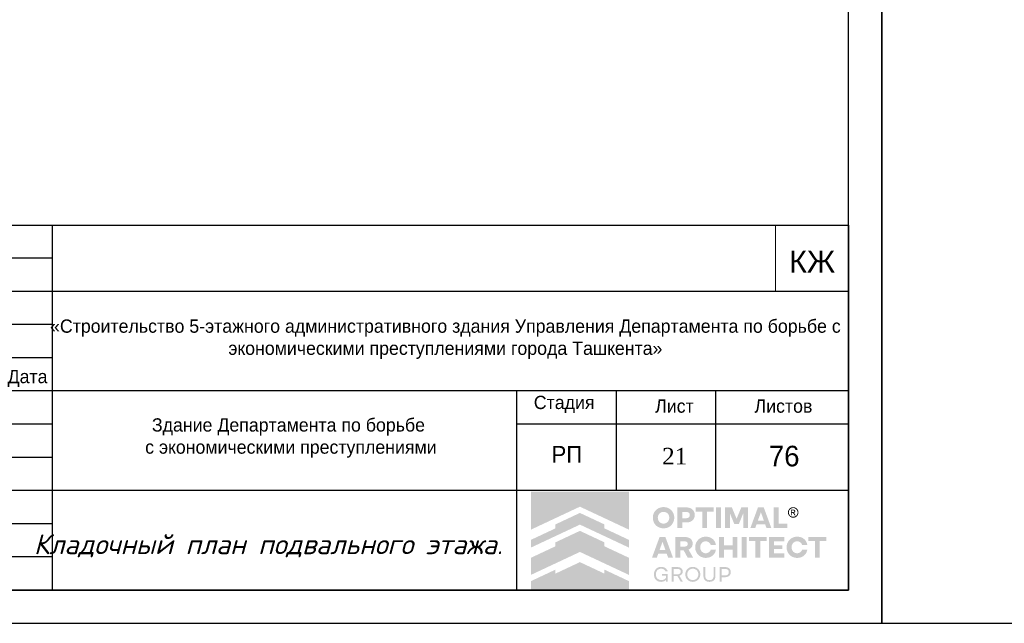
# Model space of a CAD drawing. Header units: millimetres. Extents: x -33345 to 4712671, y -3392 to 121473.
# Tile 255 of 256: x 1393725 to 1408564, y 44501 to 53596. Entities that reach past the tile are written whole.
import ezdxf

# ---------------------------------------------------------------- set-up
doc = ezdxf.new("R2010")
doc.units = ezdxf.units.MM
doc.layers.add('0.25', color=7, linetype='Continuous', lineweight=25)
doc.layers.add('Текст', color=7, linetype='Continuous', lineweight=20)
doc.styles.add('RomanS', font='romans.shx')
doc.styles.get("Standard").update_dxf_attribs({"font": 'arial.ttf'})
doc.styles.add('X-U-RW-01$0$StyleROMANS', font='GOTHIC.TTF')

# ---------------------------------------------------------------- blocks, each defined once
blk = doc.blocks.new('*U263')
at = {"layer": '0.25', "color": 5, "linetype": 'Continuous', "lineweight": 25, "ltscale": 100}
blk.add_lwpolyline([(-68926, 0), (0, 0), (0, 42000), (-68926, 42000), (-68926, 0)], dxfattribs=at)
at = {"layer": '0.25', "color": 7, "linetype": 'Continuous', "lineweight": 30, "ltscale": 100}
blk.add_lwpolyline([(-66926, 500), (-500, 500), (-500, 41500), (-66926, 41500), (-66926, 500)], dxfattribs=at)
blk = doc.blocks.new('logo')
at = {"true_color": 0x90e0ed}
h = blk.add_hatch(color=141, dxfattribs=at)
h.dxf.hatch_style = 1
h.paths.add_polyline_path([(5.672, 5.668), (0.009, 5.668), (0.009, 3.483), (1.425, 4.147), (2.84, 4.81), (4.256, 4.147), (5.672, 3.483)])
at = {"true_color": 0x212121}
h = blk.add_hatch(color=250, dxfattribs=at)
h.dxf.hatch_style = 1
h.paths.add_polyline_path([(8.107, 4.61), (8.086, 4.63), (8.064, 4.649), (8.041, 4.667), (8.017, 4.683), (7.992, 4.699), (7.967, 4.713), (7.94, 4.726), (7.912, 4.738), (7.884, 4.749), (7.855, 4.759), (7.825, 4.766), (7.795, 4.773), (7.763, 4.778), (7.732, 4.782), (7.7, 4.784), (7.667, 4.785), (7.634, 4.784), (7.602, 4.782), (7.571, 4.778), (7.54, 4.773), (7.51, 4.766), (7.48, 4.758), (7.451, 4.749), (7.422, 4.738), (7.394, 4.725), (7.367, 4.712), (7.341, 4.697), (7.316, 4.682), (7.292, 4.665), (7.269, 4.648), (7.247, 4.629), (7.226, 4.609), (7.206, 4.588), (7.187, 4.566), (7.169, 4.544), (7.153, 4.52), (7.137, 4.495), (7.122, 4.47), (7.109, 4.443), (7.097, 4.416), (7.086, 4.387), (7.076, 4.359), (7.068, 4.329), (7.061, 4.299), (7.056, 4.268), (7.053, 4.237), (7.05, 4.205), (7.05, 4.173), (7.05, 4.14), (7.053, 4.108), (7.056, 4.077), (7.061, 4.047), (7.068, 4.016), (7.076, 3.987), (7.086, 3.958), (7.097, 3.93), (7.109, 3.903), (7.122, 3.876), (7.137, 3.85), (7.153, 3.826), (7.169, 3.802), (7.187, 3.779), (7.206, 3.757), (7.226, 3.736), (7.247, 3.716), (7.269, 3.697), (7.292, 3.679), (7.316, 3.662), (7.341, 3.647), (7.367, 3.633), (7.394, 3.619), (7.422, 3.607), (7.451, 3.596), (7.48, 3.587), (7.51, 3.579), (7.54, 3.573), (7.571, 3.568), (7.602, 3.564), (7.634, 3.562), (7.667, 3.561), (7.7, 3.562), (7.732, 3.564), (7.763, 3.568), (7.795, 3.573), (7.825, 3.579), (7.855, 3.587), (7.884, 3.596), (7.912, 3.607), (7.94, 3.619), (7.967, 3.633), (7.992, 3.647), (8.017, 3.662), (8.041, 3.679), (8.064, 3.697), (8.086, 3.716), (8.107, 3.736), (8.127, 3.757), (8.146, 3.779), (8.164, 3.802), (8.181, 3.826), (8.196, 3.85), (8.211, 3.876), (8.224, 3.903), (8.237, 3.93), (8.248, 3.958), (8.257, 3.987), (8.265, 4.016), (8.272, 4.047), (8.277, 4.077), (8.281, 4.108), (8.283, 4.14), (8.284, 4.173), (8.283, 4.205), (8.281, 4.237), (8.277, 4.268), (8.272, 4.299), (8.265, 4.329), (8.257, 4.359), (8.248, 4.387), (8.237, 4.416), (8.224, 4.443), (8.211, 4.47), (8.196, 4.495), (8.181, 4.52), (8.164, 4.544), (8.146, 4.567), (8.127, 4.589)])
h.paths.add_polyline_path([(7.841, 4.464), (7.854, 4.455), (7.867, 4.446), (7.879, 4.436), (7.891, 4.426), (7.902, 4.415), (7.913, 4.403), (7.923, 4.391), (7.933, 4.379), (7.942, 4.366), (7.95, 4.352), (7.958, 4.338), (7.965, 4.324), (7.972, 4.308), (7.977, 4.293), (7.982, 4.277), (7.987, 4.261), (7.99, 4.244), (7.993, 4.228), (7.995, 4.21), (7.996, 4.193), (7.996, 4.175), (7.996, 4.157), (7.995, 4.139), (7.993, 4.121), (7.99, 4.104), (7.987, 4.088), (7.982, 4.071), (7.977, 4.055), (7.972, 4.039), (7.965, 4.024), (7.958, 4.009), (7.95, 3.994), (7.942, 3.981), (7.933, 3.967), (7.923, 3.955), (7.913, 3.942), (7.902, 3.931), (7.891, 3.92), (7.879, 3.909), (7.867, 3.9), (7.854, 3.891), (7.841, 3.882), (7.827, 3.874), (7.813, 3.867), (7.798, 3.86), (7.783, 3.854), (7.767, 3.849), (7.751, 3.844), (7.735, 3.841), (7.718, 3.838), (7.701, 3.836), (7.684, 3.835), (7.667, 3.834), (7.649, 3.835), (7.632, 3.836), (7.615, 3.838), (7.598, 3.841), (7.582, 3.844), (7.566, 3.849), (7.551, 3.854), (7.535, 3.86), (7.521, 3.867), (7.506, 3.874), (7.492, 3.882), (7.479, 3.891), (7.466, 3.9), (7.454, 3.909), (7.442, 3.92), (7.431, 3.931), (7.42, 3.942), (7.41, 3.955), (7.4, 3.967), (7.391, 3.981), (7.383, 3.994), (7.375, 4.009), (7.368, 4.024), (7.362, 4.039), (7.356, 4.055), (7.351, 4.071), (7.347, 4.088), (7.343, 4.104), (7.34, 4.121), (7.338, 4.139), (7.337, 4.157), (7.337, 4.175), (7.337, 4.193), (7.338, 4.21), (7.34, 4.228), (7.343, 4.244), (7.347, 4.261), (7.351, 4.277), (7.356, 4.293), (7.362, 4.308), (7.368, 4.324), (7.375, 4.338), (7.383, 4.352), (7.391, 4.366), (7.4, 4.379), (7.41, 4.391), (7.42, 4.403), (7.431, 4.415), (7.442, 4.426), (7.454, 4.436), (7.466, 4.446), (7.479, 4.455), (7.492, 4.464), (7.506, 4.472), (7.521, 4.479), (7.535, 4.486), (7.551, 4.492), (7.566, 4.497), (7.582, 4.501), (7.598, 4.505), (7.615, 4.508), (7.632, 4.51), (7.649, 4.511), (7.667, 4.511), (7.684, 4.511), (7.701, 4.51), (7.718, 4.508), (7.735, 4.505), (7.751, 4.501), (7.767, 4.497), (7.783, 4.492), (7.798, 4.486), (7.813, 4.479), (7.827, 4.472)], flags=16)
h.paths.add_polyline_path([(9.335, 4.648), (9.319, 4.662), (9.301, 4.675), (9.283, 4.687), (9.264, 4.698), (9.245, 4.709), (9.224, 4.719), (9.203, 4.728), (9.181, 4.736), (9.158, 4.743), (9.134, 4.749), (9.11, 4.755), (9.085, 4.759), (9.059, 4.762), (9.032, 4.765), (9.005, 4.766), (8.977, 4.767), (8.47, 4.767), (8.47, 3.579), (8.75, 3.579), (8.75, 3.898), (8.977, 3.898), (9.005, 3.898), (9.032, 3.9), (9.059, 3.902), (9.085, 3.906), (9.11, 3.91), (9.134, 3.915), (9.158, 3.921), (9.181, 3.928), (9.203, 3.936), (9.224, 3.945), (9.245, 3.954), (9.264, 3.965), (9.283, 3.976), (9.301, 3.988), (9.319, 4.001), (9.335, 4.014), (9.35, 4.029), (9.365, 4.044), (9.379, 4.059), (9.391, 4.076), (9.403, 4.093), (9.414, 4.111), (9.424, 4.13), (9.432, 4.15), (9.44, 4.17), (9.447, 4.191), (9.453, 4.212), (9.458, 4.234), (9.461, 4.257), (9.464, 4.28), (9.466, 4.304), (9.466, 4.329), (9.466, 4.353), (9.464, 4.377), (9.461, 4.401), (9.458, 4.424), (9.453, 4.446), (9.447, 4.468), (9.44, 4.489), (9.432, 4.51), (9.424, 4.53), (9.414, 4.549), (9.403, 4.567), (9.391, 4.585), (9.379, 4.602), (9.365, 4.618), (9.35, 4.633)])
h.paths.add_polyline_path([(8.75, 4.511), (8.959, 4.511), (8.984, 4.511), (9.008, 4.508), (9.031, 4.505), (9.052, 4.499), (9.071, 4.492), (9.09, 4.484), (9.106, 4.474), (9.121, 4.463), (9.135, 4.45), (9.147, 4.436), (9.156, 4.421), (9.165, 4.404), (9.171, 4.387), (9.175, 4.368), (9.178, 4.348), (9.179, 4.327), (9.178, 4.306), (9.175, 4.287), (9.171, 4.268), (9.165, 4.251), (9.156, 4.235), (9.147, 4.22), (9.135, 4.206), (9.121, 4.193), (9.106, 4.182), (9.09, 4.172), (9.071, 4.164), (9.052, 4.157), (9.031, 4.151), (9.008, 4.148), (8.984, 4.145), (8.959, 4.144), (8.75, 4.144)], flags=16)
h.paths.add_polyline_path([(10.558, 4.767), (9.528, 4.767), (9.528, 4.529), (9.904, 4.529), (9.904, 3.579), (10.182, 3.579), (10.182, 4.529), (10.558, 4.529)])
h.paths.add_polyline_path([(10.975, 4.767), (10.695, 4.767), (10.695, 3.579), (10.975, 3.579)])
h.paths.add_polyline_path([(11.611, 4.767), (11.223, 4.767), (11.223, 3.579), (11.498, 3.579), (11.498, 4.426), (11.751, 3.806), (12.012, 3.806), (12.267, 4.426), (12.267, 3.579), (12.542, 3.579), (12.542, 4.767), (12.154, 4.767), (11.882, 4.116)])
h.paths.add_polyline_path([(13.451, 4.767), (13.116, 4.767), (12.68, 3.579), (12.959, 3.579), (13.038, 3.799), (13.529, 3.799), (13.609, 3.579), (13.888, 3.579)])
h.paths.add_polyline_path([(13.285, 4.487), (13.457, 4.01), (13.111, 4.01)], flags=16)
h.paths.add_polyline_path([(14.306, 4.767), (14.026, 4.767), (14.026, 3.579), (14.808, 3.579), (14.808, 3.827), (14.306, 3.827)])
h.paths.add_polyline_path([(15.871, 2.84), (15.857, 2.86), (15.841, 2.879), (15.825, 2.898), (15.808, 2.916), (15.79, 2.933), (15.771, 2.949), (15.752, 2.964), (15.731, 2.978), (15.71, 2.992), (15.688, 3.004), (15.666, 3.016), (15.643, 3.027), (15.619, 3.037), (15.594, 3.046), (15.569, 3.053), (15.543, 3.06), (15.516, 3.066), (15.49, 3.071), (15.462, 3.074), (15.434, 3.077), (15.406, 3.079), (15.377, 3.079), (15.344, 3.078), (15.312, 3.076), (15.281, 3.072), (15.25, 3.067), (15.22, 3.061), (15.191, 3.052), (15.162, 3.043), (15.134, 3.031), (15.106, 3.019), (15.08, 3.005), (15.054, 2.991), (15.03, 2.975), (15.006, 2.958), (14.984, 2.94), (14.962, 2.921), (14.942, 2.901), (14.922, 2.88), (14.903, 2.858), (14.886, 2.835), (14.869, 2.811), (14.854, 2.787), (14.84, 2.761), (14.827, 2.734), (14.815, 2.707), (14.804, 2.679), (14.795, 2.65), (14.787, 2.621), (14.78, 2.591), (14.775, 2.561), (14.772, 2.53), (14.769, 2.499), (14.769, 2.468), (14.769, 2.436), (14.772, 2.405), (14.775, 2.374), (14.78, 2.344), (14.787, 2.314), (14.795, 2.285), (14.804, 2.256), (14.815, 2.228), (14.827, 2.201), (14.84, 2.174), (14.854, 2.149), (14.869, 2.124), (14.886, 2.1), (14.903, 2.077), (14.922, 2.055), (14.942, 2.034), (14.962, 2.014), (14.984, 1.995), (15.006, 1.977), (15.03, 1.96), (15.054, 1.945), (15.08, 1.93), (15.106, 1.916), (15.134, 1.904), (15.162, 1.893), (15.191, 1.883), (15.22, 1.875), (15.25, 1.868), (15.281, 1.863), (15.312, 1.859), (15.344, 1.857), (15.377, 1.856), (15.406, 1.856), (15.434, 1.858), (15.462, 1.861), (15.49, 1.864), (15.516, 1.869), (15.543, 1.875), (15.569, 1.882), (15.594, 1.89), (15.619, 1.898), (15.643, 1.908), (15.666, 1.919), (15.688, 1.931), (15.71, 1.943), (15.731, 1.957), (15.752, 1.971), (15.771, 1.986), (15.79, 2.002), (15.808, 2.019), (15.825, 2.037), (15.841, 2.056), (15.857, 2.075), (15.871, 2.096), (15.885, 2.117), (15.898, 2.139), (15.91, 2.161), (15.921, 2.185), (15.93, 2.209), (15.939, 2.233), (15.947, 2.259), (15.953, 2.284), (15.959, 2.311), (15.964, 2.338), (15.668, 2.338), (15.659, 2.314), (15.649, 2.291), (15.638, 2.269), (15.625, 2.249), (15.61, 2.23), (15.594, 2.213), (15.576, 2.196), (15.557, 2.181), (15.536, 2.168), (15.515, 2.156), (15.493, 2.146), (15.471, 2.138), (15.448, 2.132), (15.424, 2.127), (15.4, 2.125), (15.375, 2.124), (15.358, 2.124), (15.342, 2.125), (15.326, 2.127), (15.31, 2.13), (15.294, 2.134), (15.279, 2.139), (15.264, 2.144), (15.249, 2.15), (15.235, 2.157), (15.221, 2.165), (15.207, 2.173), (15.195, 2.182), (15.182, 2.191), (15.17, 2.201), (15.159, 2.212), (15.148, 2.223), (15.138, 2.235), (15.128, 2.247), (15.119, 2.26), (15.11, 2.273), (15.102, 2.287), (15.094, 2.302), (15.087, 2.316), (15.081, 2.332), (15.075, 2.348), (15.07, 2.364), (15.066, 2.381), (15.062, 2.397), (15.059, 2.414), (15.057, 2.432), (15.056, 2.45), (15.056, 2.468), (15.056, 2.486), (15.057, 2.503), (15.059, 2.521), (15.062, 2.538), (15.066, 2.555), (15.07, 2.571), (15.075, 2.587), (15.081, 2.603), (15.087, 2.619), (15.094, 2.634), (15.102, 2.648), (15.11, 2.662), (15.119, 2.675), (15.128, 2.688), (15.138, 2.7), (15.148, 2.712), (15.159, 2.723), (15.17, 2.734), (15.182, 2.744), (15.195, 2.753), (15.207, 2.762), (15.221, 2.77), (15.235, 2.778), (15.249, 2.785), (15.264, 2.791), (15.279, 2.797), (15.294, 2.801), (15.31, 2.805), (15.326, 2.808), (15.342, 2.81), (15.358, 2.811), (15.375, 2.812), (15.4, 2.811), (15.424, 2.808), (15.448, 2.803), (15.471, 2.797), (15.493, 2.789), (15.515, 2.779), (15.536, 2.767), (15.557, 2.754), (15.576, 2.739), (15.594, 2.722), (15.61, 2.705), (15.625, 2.686), (15.638, 2.666), (15.649, 2.644), (15.659, 2.621), (15.668, 2.597), (15.964, 2.597), (15.959, 2.624), (15.953, 2.651), (15.947, 2.677), (15.939, 2.702), (15.93, 2.726), (15.921, 2.75), (15.91, 2.774), (15.898, 2.796), (15.885, 2.818)])
h.paths.add_polyline_path([(14.632, 3.061), (13.76, 3.061), (13.76, 1.874), (14.632, 1.874), (14.632, 2.122), (14.04, 2.122), (14.04, 2.359), (14.528, 2.359), (14.528, 2.572), (14.04, 2.572), (14.04, 2.813), (14.632, 2.813)])
h.paths.add_polyline_path([(13.624, 3.061), (12.593, 3.061), (12.593, 2.824), (12.969, 2.824), (12.969, 1.874), (13.248, 1.874), (13.248, 2.824), (13.624, 2.824)])
h.paths.add_polyline_path([(12.457, 3.061), (12.177, 3.061), (12.177, 1.874), (12.457, 1.874)])
h.paths.add_polyline_path([(11.929, 3.061), (11.648, 3.061), (11.648, 2.572), (11.147, 2.572), (11.147, 3.061), (10.867, 3.061), (10.867, 1.874), (11.147, 1.874), (11.147, 2.329), (11.648, 2.329), (11.648, 1.874), (11.929, 1.874)])
h.paths.add_polyline_path([(10.624, 2.796), (10.611, 2.818), (10.597, 2.84), (10.583, 2.86), (10.567, 2.879), (10.551, 2.898), (10.534, 2.916), (10.516, 2.933), (10.497, 2.949), (10.477, 2.964), (10.457, 2.978), (10.436, 2.992), (10.414, 3.004), (10.392, 3.016), (10.368, 3.027), (10.344, 3.037), (10.32, 3.046), (10.294, 3.053), (10.269, 3.06), (10.242, 3.066), (10.215, 3.071), (10.188, 3.074), (10.16, 3.077), (10.132, 3.079), (10.103, 3.079), (10.07, 3.078), (10.038, 3.076), (10.007, 3.072), (9.976, 3.067), (9.946, 3.061), (9.917, 3.052), (9.888, 3.043), (9.86, 3.031), (9.832, 3.019), (9.806, 3.005), (9.78, 2.991), (9.756, 2.975), (9.732, 2.958), (9.71, 2.94), (9.688, 2.921), (9.667, 2.901), (9.648, 2.88), (9.629, 2.858), (9.612, 2.835), (9.595, 2.811), (9.58, 2.787), (9.566, 2.761), (9.553, 2.734), (9.541, 2.707), (9.53, 2.679), (9.52, 2.65), (9.512, 2.621), (9.506, 2.591), (9.501, 2.561), (9.497, 2.53), (9.495, 2.499), (9.494, 2.468), (9.495, 2.436), (9.497, 2.405), (9.501, 2.374), (9.506, 2.344), (9.512, 2.314), (9.52, 2.285), (9.53, 2.256), (9.541, 2.228), (9.553, 2.201), (9.566, 2.174), (9.58, 2.149), (9.595, 2.124), (9.612, 2.1), (9.629, 2.077), (9.648, 2.055), (9.667, 2.034), (9.688, 2.014), (9.71, 1.995), (9.732, 1.977), (9.756, 1.96), (9.78, 1.945), (9.806, 1.93), (9.832, 1.916), (9.86, 1.904), (9.888, 1.893), (9.917, 1.883), (9.946, 1.875), (9.976, 1.868), (10.007, 1.863), (10.038, 1.859), (10.07, 1.857), (10.103, 1.856), (10.132, 1.856), (10.16, 1.858), (10.188, 1.861), (10.215, 1.864), (10.242, 1.869), (10.269, 1.875), (10.294, 1.882), (10.32, 1.89), (10.344, 1.898), (10.368, 1.908), (10.392, 1.919), (10.414, 1.931), (10.436, 1.943), (10.457, 1.957), (10.477, 1.971), (10.497, 1.986), (10.516, 2.002), (10.534, 2.019), (10.551, 2.037), (10.567, 2.056), (10.583, 2.075), (10.597, 2.096), (10.611, 2.117), (10.624, 2.139), (10.636, 2.161), (10.646, 2.185), (10.656, 2.209), (10.665, 2.233), (10.673, 2.259), (10.679, 2.284), (10.685, 2.311), (10.689, 2.338), (10.393, 2.338), (10.385, 2.314), (10.375, 2.291), (10.364, 2.269), (10.351, 2.249), (10.336, 2.23), (10.32, 2.213), (10.302, 2.196), (10.282, 2.181), (10.262, 2.168), (10.241, 2.156), (10.219, 2.146), (10.197, 2.138), (10.174, 2.132), (10.15, 2.127), (10.126, 2.125), (10.101, 2.124), (10.084, 2.124), (10.068, 2.125), (10.052, 2.127), (10.036, 2.13), (10.02, 2.134), (10.005, 2.139), (9.99, 2.144), (9.975, 2.15), (9.961, 2.157), (9.947, 2.165), (9.933, 2.173), (9.92, 2.182), (9.908, 2.191), (9.896, 2.201), (9.885, 2.212), (9.874, 2.223), (9.864, 2.235), (9.854, 2.247), (9.844, 2.26), (9.836, 2.273), (9.828, 2.287), (9.82, 2.302), (9.813, 2.316), (9.806, 2.332), (9.801, 2.348), (9.796, 2.364), (9.791, 2.381), (9.788, 2.397), (9.785, 2.414), (9.783, 2.432), (9.782, 2.45), (9.782, 2.468), (9.782, 2.486), (9.783, 2.503), (9.785, 2.521), (9.788, 2.538), (9.791, 2.555), (9.796, 2.571), (9.801, 2.587), (9.806, 2.603), (9.813, 2.619), (9.82, 2.634), (9.828, 2.648), (9.836, 2.662), (9.844, 2.675), (9.854, 2.688), (9.864, 2.7), (9.874, 2.712), (9.885, 2.723), (9.896, 2.734), (9.908, 2.744), (9.92, 2.753), (9.933, 2.762), (9.947, 2.77), (9.961, 2.778), (9.975, 2.785), (9.99, 2.791), (10.005, 2.797), (10.02, 2.801), (10.036, 2.805), (10.052, 2.808), (10.068, 2.81), (10.084, 2.811), (10.101, 2.812), (10.126, 2.811), (10.15, 2.808), (10.174, 2.803), (10.197, 2.797), (10.219, 2.789), (10.241, 2.779), (10.262, 2.767), (10.282, 2.754), (10.302, 2.739), (10.32, 2.722), (10.336, 2.705), (10.351, 2.686), (10.364, 2.666), (10.375, 2.644), (10.385, 2.621), (10.393, 2.597), (10.689, 2.597), (10.685, 2.624), (10.679, 2.651), (10.673, 2.677), (10.665, 2.702), (10.656, 2.726), (10.646, 2.75), (10.636, 2.774)])
h.paths.add_polyline_path([(9.251, 2.936), (9.221, 2.962), (9.189, 2.986), (9.153, 3.006), (9.113, 3.023), (9.07, 3.037), (9.024, 3.047), (8.974, 3.055), (8.921, 3.06), (8.865, 3.061), (8.347, 3.061), (8.347, 1.874), (8.628, 1.874), (8.628, 2.294), (8.826, 2.294), (9.057, 1.874), (9.372, 1.874), (9.108, 2.335), (9.136, 2.346), (9.162, 2.359), (9.187, 2.374), (9.21, 2.39), (9.231, 2.407), (9.25, 2.425), (9.268, 2.445), (9.284, 2.466), (9.299, 2.488), (9.311, 2.512), (9.322, 2.537), (9.33, 2.563), (9.337, 2.59), (9.342, 2.619), (9.345, 2.649), (9.346, 2.68), (9.344, 2.725), (9.338, 2.766), (9.328, 2.805), (9.315, 2.842), (9.297, 2.876), (9.276, 2.907)])
h.paths.add_polyline_path([(8.949, 2.802), (8.967, 2.796), (8.984, 2.789), (8.999, 2.781), (9.012, 2.772), (9.024, 2.761), (9.035, 2.75), (9.044, 2.737), (9.051, 2.724), (9.056, 2.709), (9.06, 2.693), (9.063, 2.677), (9.064, 2.659), (9.063, 2.642), (9.06, 2.626), (9.056, 2.61), (9.051, 2.596), (9.044, 2.582), (9.035, 2.57), (9.024, 2.559), (9.012, 2.548), (8.999, 2.539), (8.984, 2.531), (8.967, 2.524), (8.949, 2.518), (8.93, 2.514), (8.909, 2.511), (8.887, 2.509), (8.863, 2.508), (8.628, 2.508), (8.628, 2.812), (8.863, 2.812), (8.887, 2.811), (8.909, 2.809), (8.93, 2.806)], flags=16)
h.paths.add_polyline_path([(7.773, 3.061), (7.438, 3.061), (7.002, 1.874), (7.28, 1.874), (7.36, 2.093), (7.851, 2.093), (7.931, 1.874), (8.209, 1.874)])
h.paths.add_polyline_path([(7.606, 2.781), (7.778, 2.304), (7.433, 2.304)], flags=16)
h.paths.add_polyline_path([(17.059, 3.061), (16.029, 3.061), (16.029, 2.824), (16.405, 2.824), (16.405, 1.874), (16.683, 1.874), (16.683, 2.824), (17.059, 2.824)])
at = {"true_color": 0xa7a9ac}
h = blk.add_hatch(color=253, dxfattribs=at)
h.dxf.hatch_style = 1
h.paths.add_polyline_path([(15.277, 4.754), (15.255, 4.763), (15.232, 4.77), (15.208, 4.776), (15.185, 4.779), (15.164, 4.781), (15.162, 4.781), (15.138, 4.781), (15.127, 4.78), (15.114, 4.779), (15.101, 4.777), (15.088, 4.775), (15.076, 4.772), (15.063, 4.769), (15.05, 4.765), (15.038, 4.76), (15.026, 4.755), (14.997, 4.739), (14.969, 4.721), (14.945, 4.701), (14.923, 4.679), (14.903, 4.654), (14.886, 4.628), (14.872, 4.599), (14.86, 4.567), (14.856, 4.553), (14.853, 4.539), (14.85, 4.525), (14.848, 4.51), (14.847, 4.496), (14.847, 4.481), (14.847, 4.466), (14.848, 4.452), (14.851, 4.426), (14.857, 4.402), (14.864, 4.378), (14.873, 4.355), (14.884, 4.333), (14.896, 4.312), (14.911, 4.291), (14.928, 4.272), (14.94, 4.259), (14.954, 4.247), (14.968, 4.236), (14.982, 4.225), (14.997, 4.216), (15.013, 4.207), (15.029, 4.2), (15.046, 4.193), (15.064, 4.187), (15.082, 4.182), (15.1, 4.179), (15.119, 4.176), (15.14, 4.175), (15.16, 4.175), (15.181, 4.176), (15.202, 4.179), (15.222, 4.183), (15.241, 4.188), (15.26, 4.195), (15.279, 4.203), (15.297, 4.212), (15.314, 4.222), (15.331, 4.234), (15.347, 4.247), (15.364, 4.263), (15.38, 4.28), (15.395, 4.298), (15.408, 4.317), (15.419, 4.337), (15.429, 4.358), (15.437, 4.38), (15.444, 4.403), (15.448, 4.418), (15.45, 4.433), (15.452, 4.448), (15.453, 4.463), (15.454, 4.466), (15.454, 4.49), (15.453, 4.501), (15.45, 4.523), (15.446, 4.544), (15.441, 4.565), (15.434, 4.586), (15.426, 4.605), (15.416, 4.624), (15.405, 4.643), (15.392, 4.661), (15.38, 4.676), (15.368, 4.69), (15.354, 4.703), (15.34, 4.715), (15.326, 4.726), (15.31, 4.736), (15.294, 4.745)])
h.paths.add_polyline_path([(15.249, 4.711), (15.292, 4.687), (15.329, 4.657), (15.36, 4.619), (15.383, 4.576), (15.398, 4.529), (15.403, 4.478), (15.398, 4.427), (15.383, 4.379), (15.36, 4.336), (15.329, 4.299), (15.291, 4.268), (15.248, 4.245), (15.2, 4.23), (15.149, 4.225), (15.099, 4.23), (15.051, 4.245), (15.009, 4.268), (14.971, 4.299), (14.941, 4.337), (14.917, 4.38), (14.903, 4.427), (14.897, 4.478), (14.903, 4.529), (14.917, 4.576), (14.941, 4.619), (14.972, 4.657), (15.009, 4.688), (15.052, 4.711), (15.099, 4.726), (15.15, 4.731), (15.201, 4.726)], flags=16)
h.paths.add_polyline_path([(15.197, 4.632), (15.209, 4.629), (15.219, 4.625), (15.227, 4.621), (15.235, 4.616), (15.242, 4.61), (15.249, 4.603), (15.254, 4.596), (15.259, 4.587), (15.263, 4.578), (15.267, 4.565), (15.269, 4.553), (15.269, 4.541), (15.267, 4.529), (15.264, 4.518), (15.259, 4.507), (15.252, 4.496), (15.244, 4.486), (15.238, 4.48), (15.232, 4.475), (15.225, 4.471), (15.218, 4.467), (15.211, 4.464), (15.203, 4.461), (15.196, 4.459), (15.187, 4.458), (15.177, 4.456), (15.177, 4.456), (15.189, 4.449), (15.197, 4.445), (15.203, 4.439), (15.209, 4.433), (15.215, 4.426), (15.226, 4.413), (15.235, 4.399), (15.245, 4.386), (15.254, 4.372), (15.29, 4.313), (15.291, 4.311), (15.289, 4.31), (15.23, 4.31), (15.226, 4.312), (15.182, 4.389), (15.157, 4.425), (15.152, 4.43), (15.147, 4.435), (15.141, 4.439), (15.135, 4.442), (15.129, 4.445), (15.122, 4.447), (15.115, 4.448), (15.107, 4.448), (15.072, 4.449), (15.07, 4.449), (15.07, 4.311), (15.018, 4.311), (15.018, 4.636), (15.02, 4.637), (15.161, 4.635), (15.173, 4.635), (15.185, 4.634)], flags=0)
h.paths.add_polyline_path([(15.178, 4.588), (15.187, 4.584), (15.196, 4.579), (15.2, 4.576), (15.203, 4.572), (15.206, 4.568), (15.209, 4.564), (15.211, 4.559), (15.212, 4.554), (15.213, 4.549), (15.213, 4.544), (15.213, 4.538), (15.212, 4.533), (15.211, 4.528), (15.209, 4.523), (15.206, 4.518), (15.203, 4.514), (15.199, 4.51), (15.195, 4.506), (15.19, 4.503), (15.184, 4.5), (15.178, 4.499), (15.173, 4.497), (15.161, 4.495), (15.15, 4.494), (15.138, 4.494), (15.127, 4.494), (15.074, 4.493), (15.071, 4.493), (15.071, 4.592), (15.096, 4.592), (15.159, 4.591), (15.169, 4.59)], flags=0)
h.paths.add_polyline_path([(15.267, 4.565), (15.263, 4.578), (15.259, 4.587), (15.254, 4.596), (15.249, 4.603), (15.242, 4.61), (15.235, 4.616), (15.227, 4.621), (15.219, 4.625), (15.209, 4.629), (15.197, 4.632), (15.185, 4.634), (15.173, 4.635), (15.161, 4.635), (15.02, 4.637), (15.018, 4.636), (15.018, 4.311), (15.07, 4.311), (15.07, 4.449), (15.072, 4.449), (15.107, 4.448), (15.115, 4.448), (15.122, 4.447), (15.129, 4.445), (15.135, 4.442), (15.141, 4.439), (15.147, 4.435), (15.152, 4.43), (15.157, 4.425), (15.182, 4.389), (15.226, 4.312), (15.23, 4.31), (15.289, 4.31), (15.291, 4.311), (15.29, 4.313), (15.254, 4.372), (15.245, 4.386), (15.235, 4.399), (15.226, 4.413), (15.215, 4.426), (15.209, 4.433), (15.203, 4.439), (15.197, 4.445), (15.189, 4.449), (15.177, 4.456), (15.187, 4.458), (15.196, 4.459), (15.203, 4.461), (15.211, 4.464), (15.218, 4.467), (15.225, 4.471), (15.232, 4.475), (15.238, 4.48), (15.244, 4.486), (15.252, 4.496), (15.259, 4.507), (15.264, 4.518), (15.267, 4.529), (15.269, 4.541), (15.269, 4.553)], flags=0)
h = blk.add_hatch(color=253, dxfattribs=at)
h.dxf.hatch_style = 1
h.paths.add_polyline_path([(15.242, 4.61), (15.235, 4.616), (15.227, 4.621), (15.219, 4.625), (15.209, 4.629), (15.197, 4.632), (15.185, 4.634), (15.173, 4.635), (15.161, 4.635), (15.02, 4.637), (15.018, 4.636), (15.018, 4.311), (15.07, 4.311), (15.07, 4.449), (15.072, 4.449), (15.107, 4.448), (15.115, 4.448), (15.122, 4.447), (15.129, 4.445), (15.135, 4.442), (15.141, 4.439), (15.147, 4.435), (15.152, 4.43), (15.157, 4.425), (15.182, 4.389), (15.226, 4.312), (15.23, 4.31), (15.289, 4.31), (15.291, 4.311), (15.29, 4.313), (15.254, 4.372), (15.245, 4.386), (15.235, 4.399), (15.226, 4.413), (15.215, 4.426), (15.209, 4.433), (15.203, 4.439), (15.197, 4.445), (15.189, 4.449), (15.177, 4.456), (15.187, 4.458), (15.196, 4.459), (15.203, 4.461), (15.211, 4.464), (15.218, 4.467), (15.225, 4.471), (15.232, 4.475), (15.238, 4.48), (15.244, 4.486), (15.252, 4.496), (15.259, 4.507), (15.264, 4.518), (15.267, 4.529), (15.269, 4.541), (15.269, 4.553), (15.267, 4.565), (15.263, 4.578), (15.259, 4.587), (15.254, 4.596), (15.249, 4.603)])
h.paths.add_polyline_path([(15.169, 4.59), (15.178, 4.588), (15.187, 4.584), (15.196, 4.579), (15.2, 4.576), (15.203, 4.572), (15.206, 4.568), (15.209, 4.564), (15.211, 4.559), (15.212, 4.554), (15.213, 4.549), (15.213, 4.544), (15.213, 4.538), (15.212, 4.533), (15.211, 4.528), (15.209, 4.523), (15.206, 4.518), (15.203, 4.514), (15.199, 4.51), (15.195, 4.506), (15.19, 4.503), (15.184, 4.5), (15.178, 4.499), (15.173, 4.497), (15.161, 4.495), (15.15, 4.494), (15.138, 4.494), (15.127, 4.494), (15.074, 4.493), (15.071, 4.493), (15.071, 4.592), (15.096, 4.592), (15.159, 4.591)], flags=16)
at = {"true_color": 0x1f2877}
h = blk.add_hatch(color=166, dxfattribs=at)
h.dxf.hatch_style = 1
h.paths.add_polyline_path([(2.84, 4.449), (1.425, 3.786), (1.425, 3.558), (0.009, 2.894), (0.009, 2.448), (1.425, 3.112), (2.84, 3.775), (4.256, 3.112), (5.672, 2.448), (5.672, 2.894), (4.256, 3.558), (4.256, 3.786)])
h.paths.add_polyline_path([(2.84, 3.415), (1.425, 2.751), (1.425, 2.523), (0.009, 1.86), (0.009, 0.873), (1.425, 1.536), (2.84, 2.199), (4.256, 1.536), (5.672, 0.873), (5.672, 1.86), (4.256, 2.523), (4.256, 2.751)])
h.paths.add_polyline_path([(2.84, 1.611), (1.425, 0.947), (1.425, 1.176), (0.009, 0.512), (0.009, 0.005), (5.672, 0.005), (5.672, 0.512), (4.256, 1.176), (4.256, 0.947)])
at = {"true_color": 0xa7a9ac}
h = blk.add_hatch(color=253, dxfattribs=at)
h.dxf.hatch_style = 1
h.paths.add_polyline_path([(7.824, 1.219), (7.813, 1.23), (7.803, 1.24), (7.791, 1.249), (7.78, 1.258), (7.768, 1.267), (7.756, 1.275), (7.743, 1.283), (7.73, 1.29), (7.716, 1.297), (7.703, 1.303), (7.688, 1.309), (7.674, 1.314), (7.659, 1.319), (7.644, 1.323), (7.628, 1.326), (7.613, 1.329), (7.597, 1.332), (7.581, 1.334), (7.564, 1.335), (7.547, 1.336), (7.53, 1.336), (7.506, 1.335), (7.483, 1.334), (7.461, 1.331), (7.439, 1.328), (7.417, 1.323), (7.396, 1.317), (7.376, 1.31), (7.356, 1.302), (7.337, 1.293), (7.319, 1.284), (7.301, 1.273), (7.284, 1.262), (7.268, 1.25), (7.253, 1.237), (7.238, 1.224), (7.224, 1.21), (7.211, 1.195), (7.199, 1.179), (7.187, 1.163), (7.176, 1.146), (7.166, 1.129), (7.157, 1.11), (7.149, 1.092), (7.141, 1.073), (7.134, 1.053), (7.128, 1.033), (7.124, 1.012), (7.119, 0.991), (7.116, 0.97), (7.114, 0.949), (7.113, 0.927), (7.112, 0.904), (7.113, 0.88), (7.114, 0.857), (7.116, 0.834), (7.12, 0.811), (7.124, 0.789), (7.129, 0.768), (7.135, 0.747), (7.142, 0.727), (7.15, 0.707), (7.159, 0.688), (7.168, 0.67), (7.178, 0.652), (7.189, 0.636), (7.201, 0.62), (7.214, 0.605), (7.227, 0.59), (7.241, 0.577), (7.255, 0.564), (7.271, 0.552), (7.286, 0.54), (7.303, 0.53), (7.32, 0.52), (7.338, 0.511), (7.357, 0.503), (7.376, 0.496), (7.396, 0.49), (7.416, 0.485), (7.436, 0.48), (7.458, 0.477), (7.479, 0.475), (7.501, 0.473), (7.524, 0.473), (7.546, 0.473), (7.567, 0.474), (7.588, 0.476), (7.608, 0.479), (7.627, 0.483), (7.646, 0.488), (7.664, 0.493), (7.682, 0.5), (7.699, 0.507), (7.716, 0.514), (7.732, 0.523), (7.747, 0.532), (7.761, 0.541), (7.775, 0.551), (7.789, 0.562), (7.802, 0.574), (7.802, 0.485), (7.911, 0.485), (7.911, 0.921), (7.578, 0.921), (7.578, 0.827), (7.802, 0.827), (7.802, 0.709), (7.794, 0.695), (7.785, 0.681), (7.774, 0.668), (7.763, 0.656), (7.75, 0.645), (7.735, 0.634), (7.72, 0.624), (7.703, 0.615), (7.685, 0.606), (7.666, 0.599), (7.647, 0.593), (7.627, 0.588), (7.606, 0.584), (7.585, 0.581), (7.563, 0.58), (7.54, 0.579), (7.522, 0.579), (7.505, 0.58), (7.488, 0.582), (7.472, 0.585), (7.456, 0.588), (7.441, 0.592), (7.425, 0.597), (7.411, 0.602), (7.396, 0.608), (7.383, 0.615), (7.369, 0.622), (7.357, 0.63), (7.345, 0.639), (7.333, 0.648), (7.322, 0.658), (7.311, 0.668), (7.301, 0.679), (7.292, 0.69), (7.283, 0.702), (7.275, 0.715), (7.267, 0.728), (7.26, 0.741), (7.253, 0.756), (7.247, 0.77), (7.242, 0.786), (7.237, 0.801), (7.234, 0.817), (7.23, 0.834), (7.228, 0.851), (7.226, 0.868), (7.225, 0.886), (7.225, 0.904), (7.225, 0.921), (7.226, 0.938), (7.228, 0.954), (7.23, 0.97), (7.233, 0.986), (7.236, 1.001), (7.24, 1.016), (7.245, 1.031), (7.25, 1.046), (7.256, 1.06), (7.262, 1.074), (7.27, 1.087), (7.277, 1.099), (7.285, 1.112), (7.294, 1.123), (7.304, 1.135), (7.314, 1.145), (7.324, 1.155), (7.335, 1.165), (7.347, 1.174), (7.359, 1.182), (7.371, 1.19), (7.385, 1.197), (7.398, 1.204), (7.412, 1.21), (7.427, 1.215), (7.442, 1.22), (7.458, 1.223), (7.474, 1.226), (7.49, 1.228), (7.508, 1.229), (7.525, 1.23), (7.547, 1.229), (7.569, 1.227), (7.59, 1.224), (7.61, 1.219), (7.629, 1.214), (7.648, 1.207), (7.667, 1.199), (7.684, 1.189), (7.701, 1.178), (7.716, 1.166), (7.73, 1.154), (7.743, 1.14), (7.755, 1.125), (7.765, 1.109), (7.775, 1.091), (7.783, 1.073), (7.908, 1.073), (7.903, 1.089), (7.897, 1.104), (7.891, 1.118), (7.884, 1.132), (7.877, 1.146), (7.869, 1.159), (7.861, 1.172), (7.852, 1.185), (7.843, 1.197), (7.834, 1.208)])
h.paths.add_polyline_path([(8.756, 1.163), (8.751, 1.175), (8.746, 1.187), (8.74, 1.198), (8.733, 1.208), (8.725, 1.219), (8.717, 1.229), (8.709, 1.238), (8.7, 1.247), (8.69, 1.255), (8.68, 1.263), (8.669, 1.271), (8.658, 1.278), (8.646, 1.285), (8.634, 1.291), (8.621, 1.296), (8.608, 1.301), (8.594, 1.306), (8.579, 1.31), (8.565, 1.314), (8.549, 1.317), (8.534, 1.319), (8.517, 1.321), (8.501, 1.322), (8.484, 1.323), (8.466, 1.323), (8.136, 1.323), (8.136, 0.485), (8.245, 0.485), (8.245, 0.814), (8.464, 0.814), (8.654, 0.485), (8.783, 0.485), (8.579, 0.828), (8.602, 0.835), (8.623, 0.843), (8.643, 0.853), (8.662, 0.863), (8.679, 0.875), (8.695, 0.888), (8.709, 0.902), (8.723, 0.917), (8.734, 0.933), (8.744, 0.95), (8.753, 0.968), (8.76, 0.986), (8.766, 1.006), (8.769, 1.026), (8.772, 1.047), (8.773, 1.07), (8.772, 1.084), (8.771, 1.098), (8.77, 1.112), (8.767, 1.125), (8.764, 1.138), (8.761, 1.151)])
h.paths.add_polyline_path([(8.245, 1.223), (8.455, 1.223), (8.479, 1.223), (8.501, 1.221), (8.522, 1.218), (8.541, 1.213), (8.56, 1.207), (8.577, 1.2), (8.592, 1.192), (8.606, 1.182), (8.619, 1.171), (8.63, 1.159), (8.639, 1.146), (8.647, 1.132), (8.653, 1.117), (8.657, 1.101), (8.659, 1.084), (8.66, 1.066), (8.659, 1.047), (8.657, 1.03), (8.653, 1.014), (8.647, 0.999), (8.639, 0.985), (8.63, 0.972), (8.619, 0.96), (8.606, 0.949), (8.592, 0.94), (8.577, 0.931), (8.56, 0.924), (8.541, 0.918), (8.522, 0.914), (8.501, 0.911), (8.479, 0.909), (8.455, 0.908), (8.245, 0.908)], flags=16)
h.paths.add_polyline_path([(9.702, 1.165), (9.689, 1.181), (9.676, 1.197), (9.662, 1.212), (9.647, 1.226), (9.631, 1.239), (9.615, 1.252), (9.598, 1.263), (9.581, 1.274), (9.563, 1.285), (9.544, 1.294), (9.525, 1.303), (9.505, 1.311), (9.484, 1.317), (9.464, 1.323), (9.443, 1.328), (9.421, 1.331), (9.399, 1.334), (9.377, 1.336), (9.355, 1.336), (9.332, 1.336), (9.31, 1.334), (9.288, 1.331), (9.266, 1.328), (9.245, 1.323), (9.225, 1.317), (9.204, 1.311), (9.184, 1.303), (9.165, 1.294), (9.146, 1.285), (9.128, 1.274), (9.111, 1.263), (9.094, 1.252), (9.078, 1.239), (9.062, 1.226), (9.047, 1.212), (9.033, 1.197), (9.02, 1.181), (9.007, 1.165), (8.995, 1.148), (8.984, 1.131), (8.974, 1.113), (8.965, 1.094), (8.956, 1.075), (8.948, 1.055), (8.941, 1.034), (8.936, 1.014), (8.931, 0.993), (8.928, 0.971), (8.925, 0.949), (8.923, 0.927), (8.923, 0.904), (8.923, 0.882), (8.925, 0.859), (8.928, 0.838), (8.931, 0.816), (8.936, 0.795), (8.941, 0.774), (8.948, 0.754), (8.956, 0.734), (8.965, 0.715), (8.974, 0.696), (8.984, 0.678), (8.995, 0.66), (9.007, 0.644), (9.02, 0.628), (9.033, 0.612), (9.047, 0.597), (9.062, 0.583), (9.078, 0.57), (9.094, 0.557), (9.111, 0.545), (9.128, 0.534), (9.146, 0.524), (9.165, 0.514), (9.184, 0.506), (9.204, 0.498), (9.225, 0.491), (9.245, 0.486), (9.266, 0.481), (9.288, 0.477), (9.31, 0.475), (9.332, 0.473), (9.355, 0.473), (9.377, 0.473), (9.399, 0.475), (9.421, 0.477), (9.443, 0.481), (9.464, 0.486), (9.484, 0.491), (9.505, 0.498), (9.525, 0.506), (9.544, 0.514), (9.563, 0.524), (9.581, 0.534), (9.598, 0.545), (9.615, 0.557), (9.631, 0.57), (9.647, 0.583), (9.662, 0.597), (9.676, 0.612), (9.689, 0.628), (9.702, 0.644), (9.714, 0.66), (9.725, 0.678), (9.735, 0.696), (9.744, 0.715), (9.753, 0.734), (9.761, 0.754), (9.768, 0.774), (9.773, 0.795), (9.778, 0.816), (9.782, 0.838), (9.784, 0.859), (9.786, 0.882), (9.786, 0.904), (9.786, 0.927), (9.784, 0.949), (9.782, 0.971), (9.778, 0.993), (9.773, 1.014), (9.768, 1.034), (9.761, 1.055), (9.753, 1.075), (9.744, 1.094), (9.735, 1.113), (9.725, 1.131), (9.714, 1.148)])
h.paths.add_polyline_path([(9.126, 1.137), (9.136, 1.148), (9.148, 1.158), (9.16, 1.167), (9.172, 1.176), (9.185, 1.184), (9.198, 1.192), (9.212, 1.199), (9.227, 1.205), (9.242, 1.211), (9.257, 1.216), (9.272, 1.22), (9.288, 1.223), (9.304, 1.226), (9.321, 1.228), (9.337, 1.229), (9.355, 1.23), (9.372, 1.229), (9.388, 1.228), (9.405, 1.226), (9.421, 1.223), (9.437, 1.22), (9.452, 1.216), (9.467, 1.211), (9.482, 1.205), (9.497, 1.199), (9.511, 1.192), (9.524, 1.184), (9.537, 1.176), (9.549, 1.167), (9.561, 1.158), (9.573, 1.148), (9.583, 1.137), (9.594, 1.126), (9.604, 1.114), (9.613, 1.102), (9.621, 1.089), (9.629, 1.076), (9.637, 1.063), (9.644, 1.048), (9.65, 1.034), (9.655, 1.019), (9.66, 1.003), (9.664, 0.988), (9.668, 0.972), (9.67, 0.955), (9.672, 0.939), (9.673, 0.922), (9.674, 0.904), (9.673, 0.887), (9.672, 0.87), (9.67, 0.853), (9.668, 0.837), (9.664, 0.821), (9.66, 0.805), (9.655, 0.79), (9.65, 0.775), (9.644, 0.76), (9.637, 0.746), (9.629, 0.732), (9.621, 0.719), (9.613, 0.707), (9.604, 0.694), (9.594, 0.683), (9.583, 0.672), (9.573, 0.661), (9.561, 0.651), (9.549, 0.641), (9.537, 0.633), (9.524, 0.624), (9.511, 0.617), (9.497, 0.61), (9.482, 0.603), (9.467, 0.598), (9.452, 0.593), (9.437, 0.589), (9.421, 0.585), (9.405, 0.582), (9.388, 0.581), (9.372, 0.579), (9.355, 0.579), (9.337, 0.579), (9.321, 0.581), (9.304, 0.582), (9.288, 0.585), (9.272, 0.589), (9.257, 0.593), (9.242, 0.598), (9.227, 0.603), (9.212, 0.61), (9.198, 0.617), (9.185, 0.624), (9.172, 0.633), (9.16, 0.641), (9.148, 0.651), (9.136, 0.661), (9.126, 0.672), (9.115, 0.683), (9.105, 0.694), (9.096, 0.707), (9.088, 0.719), (9.08, 0.732), (9.072, 0.746), (9.065, 0.76), (9.059, 0.775), (9.054, 0.79), (9.049, 0.805), (9.045, 0.821), (9.041, 0.837), (9.039, 0.853), (9.037, 0.87), (9.036, 0.887), (9.035, 0.904), (9.036, 0.922), (9.037, 0.939), (9.039, 0.955), (9.041, 0.972), (9.045, 0.988), (9.049, 1.003), (9.054, 1.019), (9.059, 1.034), (9.065, 1.048), (9.072, 1.063), (9.08, 1.076), (9.088, 1.089), (9.096, 1.102), (9.105, 1.114), (9.115, 1.126)], flags=16)
h.paths.add_polyline_path([(10.079, 1.323), (9.97, 1.323), (9.97, 0.817), (9.97, 0.797), (9.972, 0.778), (9.973, 0.759), (9.976, 0.741), (9.979, 0.723), (9.983, 0.705), (9.988, 0.689), (9.994, 0.672), (10, 0.656), (10.007, 0.641), (10.015, 0.627), (10.023, 0.613), (10.032, 0.6), (10.042, 0.587), (10.052, 0.575), (10.063, 0.564), (10.074, 0.553), (10.086, 0.543), (10.099, 0.534), (10.113, 0.525), (10.127, 0.517), (10.141, 0.51), (10.156, 0.503), (10.172, 0.496), (10.189, 0.491), (10.205, 0.486), (10.223, 0.482), (10.241, 0.479), (10.259, 0.476), (10.278, 0.474), (10.298, 0.473), (10.318, 0.473), (10.338, 0.473), (10.358, 0.474), (10.377, 0.476), (10.395, 0.479), (10.413, 0.482), (10.43, 0.486), (10.447, 0.491), (10.464, 0.496), (10.479, 0.503), (10.495, 0.51), (10.509, 0.517), (10.523, 0.525), (10.536, 0.534), (10.549, 0.543), (10.561, 0.553), (10.573, 0.564), (10.583, 0.575), (10.593, 0.587), (10.603, 0.6), (10.612, 0.613), (10.62, 0.627), (10.628, 0.641), (10.635, 0.656), (10.641, 0.672), (10.646, 0.689), (10.651, 0.705), (10.655, 0.723), (10.659, 0.741), (10.661, 0.759), (10.663, 0.778), (10.664, 0.797), (10.665, 0.817), (10.665, 1.323), (10.556, 1.323), (10.556, 0.817), (10.555, 0.788), (10.552, 0.761), (10.547, 0.736), (10.54, 0.713), (10.531, 0.691), (10.521, 0.671), (10.508, 0.653), (10.494, 0.636), (10.477, 0.621), (10.46, 0.608), (10.44, 0.597), (10.419, 0.589), (10.396, 0.582), (10.372, 0.577), (10.346, 0.574), (10.318, 0.573), (10.29, 0.574), (10.264, 0.577), (10.24, 0.582), (10.217, 0.589), (10.196, 0.597), (10.176, 0.608), (10.158, 0.621), (10.142, 0.636), (10.127, 0.653), (10.114, 0.671), (10.103, 0.691), (10.095, 0.713), (10.088, 0.736), (10.083, 0.761), (10.08, 0.788), (10.079, 0.817)])
h.paths.add_polyline_path([(11.497, 1.203), (11.488, 1.214), (11.479, 1.225), (11.469, 1.235), (11.459, 1.245), (11.448, 1.254), (11.437, 1.262), (11.425, 1.27), (11.412, 1.278), (11.399, 1.285), (11.385, 1.291), (11.371, 1.297), (11.356, 1.303), (11.341, 1.308), (11.326, 1.312), (11.309, 1.315), (11.293, 1.318), (11.276, 1.321), (11.259, 1.322), (11.241, 1.323), (11.223, 1.323), (10.911, 1.323), (10.911, 0.485), (11.02, 0.485), (11.02, 0.742), (11.223, 0.742), (11.241, 0.742), (11.259, 0.743), (11.276, 0.745), (11.293, 0.747), (11.309, 0.75), (11.326, 0.754), (11.341, 0.758), (11.356, 0.763), (11.371, 0.769), (11.385, 0.775), (11.399, 0.781), (11.412, 0.789), (11.425, 0.796), (11.437, 0.805), (11.448, 0.814), (11.459, 0.823), (11.469, 0.833), (11.479, 0.843), (11.488, 0.854), (11.497, 0.866), (11.505, 0.878), (11.512, 0.89), (11.519, 0.903), (11.525, 0.916), (11.53, 0.93), (11.535, 0.944), (11.539, 0.959), (11.542, 0.973), (11.545, 0.988), (11.546, 1.004), (11.548, 1.02), (11.548, 1.036), (11.548, 1.052), (11.546, 1.067), (11.545, 1.083), (11.542, 1.098), (11.539, 1.112), (11.535, 1.127), (11.53, 1.14), (11.525, 1.154), (11.519, 1.167), (11.512, 1.18), (11.505, 1.192)])
h.paths.add_polyline_path([(11.02, 1.223), (11.211, 1.223), (11.236, 1.223), (11.26, 1.22), (11.282, 1.216), (11.303, 1.21), (11.323, 1.203), (11.342, 1.194), (11.359, 1.184), (11.375, 1.171), (11.389, 1.158), (11.401, 1.143), (11.412, 1.128), (11.42, 1.111), (11.427, 1.093), (11.431, 1.074), (11.434, 1.054), (11.435, 1.033), (11.434, 1.012), (11.431, 0.992), (11.427, 0.973), (11.42, 0.955), (11.412, 0.938), (11.401, 0.922), (11.389, 0.907), (11.375, 0.894), (11.359, 0.882), (11.342, 0.871), (11.323, 0.862), (11.303, 0.855), (11.282, 0.849), (11.26, 0.845), (11.236, 0.843), (11.211, 0.842), (11.02, 0.842)], flags=16)
blk = doc.blocks.new('medgor')
at = {"ltscale": 25}
for p, q in [((-44004634, 22929075), (-44004634, 22934575)), ((-44004634, 22934075), (-44011134, 22934075)), ((-43992634, 22933575), (-44011134, 22933575)), ((-44004634, 22933075), (-44011134, 22933075)), ((-44004634, 22932575), (-44011134, 22932575)), ((-43992634, 22932075), (-44011134, 22932075)), ((-43997634, 22929075), (-43997634, 22932075)), ((-43996134, 22930575), (-43996134, 22932075)), ((-43994634, 22930575), (-43994634, 22932075)), ((-44004634, 22931575), (-44011134, 22931575)), ((-43992634, 22931575), (-43997634, 22931575)), ((-44004634, 22931075), (-44011134, 22931075)), ((-43992634, 22930575), (-44011134, 22930575)), ((-44004634, 22930075), (-44011134, 22930075)), ((-44004634, 22929575), (-44011134, 22929575))]:
    blk.add_line(p, q, dxfattribs=at)
at = {"linetype": 'Continuous', "lineweight": 0}
for p, q in [((-43992634, 22934575), (-43993734, 22934575)), ((-43993734, 22934575), (-43993734, 22933575))]:
    blk.add_line(p, q, dxfattribs=at)
at = {"ltscale": 25}
blk.add_lwpolyline([(-44011134, 22934575), (-43992634, 22934575), (-43992634, 22929075), (-44011134, 22929075)], close=True, dxfattribs=at)
at = {"xscale": 261.1155435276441, "yscale": 261.1155435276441, "zscale": 261.1155435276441}
blk.add_blockref('logo', (-43997425, 22929076), dxfattribs=at)
at = {"color": 7, "linetype": 'Continuous', "lineweight": 0, "ltscale": 4, "insert": (-43993184, 22934025), "char_height": 330, "width": 1100, "attachment_point": 5}
blk.add_mtext('{\\C256;КЖ}', dxfattribs=at)
at = {"layer": 'Текст', "style": 'X-U-RW-01$0$StyleROMANS'}
blk.add_text('76', height=310.7, dxfattribs=at).set_placement((-43993836, 22930939))
at = {"layer": 'Текст', "attachment_point": 8, "style": 'X-U-RW-01$0$StyleROMANS'}
for s, insert, char_height, width in [('\\pxqc;«Строительство 5-этажного административного здания Управления Департамента по борьбе с экономическими преступлениями города Ташкента»', (-43998711, 22932559), 200, 11910.39), ('Дата', (-44005008, 22932135), 200, 748.42), ('Стадия', (-43996921, 22931745), 200, 748.42), ('Лист', (-43995259, 22931745), 200, 748.42), ('Листов', (-43993616, 22931745), 200, 748.42), ('Здание Департамента по борьбе\\P с экономическими преступлениями', (-44001076, 22931070), 200, 11910.39), ('РП', (-43996880, 22930997), 250, 748.42)]:
    blk.add_mtext(s, dxfattribs=dict(at, insert=insert, char_height=char_height, width=width))
blk = doc.blocks.new('*U282')
at = {"layer": '0.25', "color": 5, "linetype": 'Continuous', "lineweight": 25, "ltscale": 100}
blk.add_lwpolyline([(-72619, 0), (0, 0), (0, 42000), (-72619, 42000), (-72619, 0)], dxfattribs=at)

msp = doc.modelspace()

# ---------------------------------------------------------------- block references
msp.add_blockref('medgor', (45398851.762, -22884073.497))
at = {"layer": '0.25', "ltscale": 100, "transparency": 33554687}
for name, p in [('*U263', (1406717.654, 44501.326)), ('*U282', (1479336.843, 44501.326))]:
    msp.add_blockref(name, p, dxfattribs=at)

# ---------------------------------------------------------------- texts
at = {"lineweight": -3, "insert": (1403407.56, 47144.789), "char_height": 250, "attachment_point": 1, "style": 'RomanS'}
msp.add_mtext_dynamic_manual_height_columns('{\\fTimes New Roman|b0|i0|c204|p18;21}', width=250, gutter_width=12.5, heights=[0], dxfattribs=at)
at = {"lineweight": 0, "insert": (1393938.995, 45842.756), "char_height": 300, "width": 8630.91405, "attachment_point": 1}
msp.add_mtext('{\\fISOCPEUR|b0|i1|c204|p34;\\C0;Кладочный план\\C256; \\C0;подвального этажа.}', dxfattribs=at)

doc.saveas('drawing.dxf')
